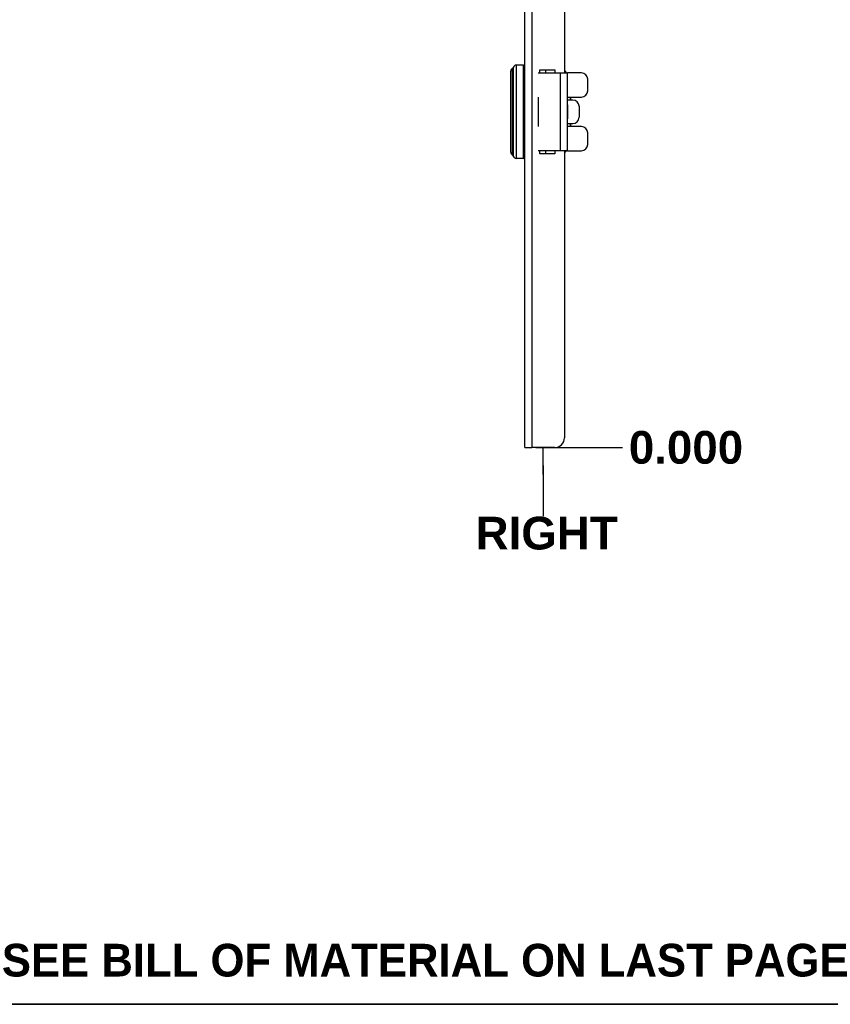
# Model space of a CAD drawing. Header units: inches. Extents: x 0.1 to 81.1, y -11 to 52.7.
# Tile 16 of 31: x 48 to 62.5, y 1.2 to 18.8. Entities that reach past the tile are written whole.
import ezdxf

# ---------------------------------------------------------------- set-up
doc = ezdxf.new("R2010")
doc.units = ezdxf.units.IN
doc.header["$LTSCALE"] = 4.869794
doc.header["$MEASUREMENT"] = 0
doc.layers.get('0').update_dxf_attribs({"lineweight": 25})
for name, color, linetype, lineweight in [('Dimensions(ANSI)', 7, 'Continuous', 25), ('Sketch Geometry(ANSI)', 7, 'Continuous', 25), ('Symbols(ANSI)', 7, 'Continuous', 25), ('Visible Edges(ANSI)', 7, 'Continuous', 25), ('Visible Tangent Edges(ANSI)', 7, 'Continuous', 25)]:
    doc.layers.add(name, color=color, linetype=linetype, lineweight=lineweight)
doc.styles.add('Current-ANSI', font='arial.ttf')
doc.styles.add('Dimension-ANSI', font='arialbd.ttf')
doc.dimstyles.new('INCH-ANSI', dxfattribs={"dimscale": 4.869794, "dimtxt": 0.12, "dimasz": 0.098425, "dimexe": 0.04, "dimexo": 0.04, "dimgap": 0.031496, "dimtad": 0, "dimtih": 1, "dimtoh": 1, "dimdec": 3, "dimrnd": 1e-08, "dimzin": 0, "dimdsep": 46, "dimtxsty": 'Dimension-ANSI', "dimcen": 0.09, "dimdle": 0.312, "dimclrd": 179, "dimclre": 179, "dimclrt": 7, "dimadec": 1, "dimazin": 0, "dimtfac": 1, "dimtdec": 3, "dimtofl": 0, "dimtmove": 0, "dimatfit": 3, "dimfxl": 1, "dimtolj": 1, "dimtzin": 4, "dimlwd": 25, "dimlwe": 25, "dimarcsym": 0})

# ---------------------------------------------------------------- blocks, each defined once
blk = doc.blocks.new('Datum Identifier17')
at = {"layer": 'Symbols(ANSI)', "color": 7, "linetype": 'Continuous', "lineweight": 25}
for p, q in [((11.7704, 2.1992), (11.7704, 2.2976)), ((11.7704, 2.1992), (11.7704, 2.2318)), ((11.7704, 2.2318), (11.7704, 2.046))]:
    blk.add_line(p, q, dxfattribs=at)
at = {"layer": 'Symbols(ANSI)', "color": 7, "insert": (11.5225, 1.922), "char_height": 0.12, "attachment_point": 7, "style": 'Dimension-ANSI'}
blk.add_mtext('RIGHT', dxfattribs=at)
blk = doc.blocks.new('*D19')
at = {"layer": 'Defpoints', "color": 0, "linetype": 'Continuous', "transparency": 16777216}
for p in [(56.994, 11.189), (56.994, 11.189), (58.735, 11.189)]:
    blk.add_point(p, dxfattribs=at)
at = {"layer": 'Dimensions(ANSI)', "color": 179, "linetype": 'Continuous', "lineweight": 25, "true_color": 0x262658, "transparency": 16777216}
blk.add_line((57.189, 11.189), (58.735, 11.189), dxfattribs=at)
at = {"layer": 'Dimensions(ANSI)', "color": 7, "linetype": 'Continuous', "lineweight": 25, "transparency": 16777216, "insert": (59.872, 11.189), "char_height": 0.5844, "attachment_point": 5, "style": 'Dimension-ANSI'}
blk.add_mtext('\\A1;0.000', dxfattribs=at)
blk = doc.blocks.new('*D20')
at = {"layer": 'Defpoints', "color": 0, "linetype": 'Continuous', "transparency": 16777216}
for p in [(57.7, 45.075), (58.735, 45.075), (56.994, 11.189)]:
    blk.add_point(p, dxfattribs=at)
at = {"layer": 'Dimensions(ANSI)', "color": 179, "linetype": 'Continuous', "lineweight": 25, "true_color": 0x262658, "transparency": 16777216}
blk.add_line((57.895, 45.075), (58.735, 45.075), dxfattribs=at)
at = {"layer": 'Dimensions(ANSI)', "color": 7, "linetype": 'Continuous', "lineweight": 25, "transparency": 16777216, "insert": (60.106, 45.075), "char_height": 0.5844, "attachment_point": 5, "style": 'Dimension-ANSI'}
blk.add_mtext('\\A1;24.000', dxfattribs=at)
blk = doc.blocks.new('Borders 8_EXM - B (Inch)')
at = {"layer": 'Sketch Geometry(ANSI)', "linetype": 'Continuous', "lineweight": 35}
blk.add_line((0.3979, 0.2545), (16.3979, 0.2545), dxfattribs=at)
at = {"layer": 'Symbols(ANSI)', "color": 7, "style": 'Current-ANSI'}
blk.add_attdef('FILENAME_AND_PATH_001', (6.1601, 10.7181), '', height=0.09, dxfattribs=at)

msp = doc.modelspace()

# ---------------------------------------------------------------- linework, layer by layer
at = {"layer": 'Visible Edges(ANSI)'}
for p, q in [((56.994, 11.1888), (56.994, 45.0748)), ((57.6999, 38.3793), (57.6999, 17.8843)), ((56.9662, 18.0233), (56.8383, 18.0233)), ((56.7383, 16.4657), (56.7383, 17.9132)), ((57.2277, 17.8843), (57.6303, 17.8843)), ((57.2623, 17.9392), (57.5305, 17.9392)), ((57.2623, 17.8843), (57.2623, 17.9392)), ((57.5305, 17.9392), (57.5305, 17.8843)), ((57.6303, 17.8843), (57.7525, 17.8843)), ((58.0055, 17.8843), (57.7525, 17.8843)), ((57.7526, 16.4949), (57.7526, 17.8841)), ((58.1167, 17.5647), (58.1167, 17.7731)), ((57.2279, 17.4535), (57.2277, 17.4535)), ((57.2279, 17.4535), (57.2279, 17.3993)), ((57.7526, 17.4535), (58.0055, 17.4535)), ((57.8126, 17.3993), (57.8126, 17.4535)), ((57.2278, 17.3993), (57.2279, 17.3993)), ((57.8501, 17.3993), (57.7526, 17.3993)), ((57.7526, 17.3146), (57.7559, 17.3146)), ((57.961, 17.2882), (57.961, 17.0908)), ((57.2277, 16.9254), (57.2279, 16.9254)), ((57.2279, 16.9796), (57.2278, 16.9796)), ((57.2279, 16.9796), (57.2279, 16.9254)), ((57.7559, 17.0644), (57.7526, 17.0644)), ((57.7526, 16.9796), (57.8501, 16.9796)), ((58.0055, 16.9254), (57.7526, 16.9254)), ((57.8126, 16.9254), (57.8126, 16.9796)), ((58.1167, 16.6058), (58.1167, 16.8143)), ((57.6303, 16.4946), (57.2277, 16.4946)), ((57.2623, 16.4398), (57.2623, 16.4946)), ((57.5305, 16.4398), (57.2623, 16.4398)), ((57.5305, 16.4946), (57.5305, 16.4398)), ((57.7525, 16.4946), (57.6303, 16.4946)), ((57.6999, 16.4946), (57.6999, 11.3653)), ((57.7525, 16.4946), (58.0055, 16.4946)), ((56.9662, 16.3557), (56.8383, 16.3557)), ((56.994, 11.1888), (57.1154, 11.1888)), ((57.5235, 11.1888), (57.1154, 11.1888))]:
    msp.add_line(p, q, dxfattribs=at)
at = {"layer": 'Visible Edges(ANSI)', "flags": 128}
for points in [[(57.7525, 17.8843), (57.7525, 17.8843), (57.7525, 17.8843), (57.7525, 17.8843), (57.7525, 17.8843), (57.7525, 17.8843), (57.7525, 17.8843), (57.7525, 17.8843), (57.7525, 17.8843), (57.7525, 17.8843), (57.7525, 17.8843), (57.7526, 17.8843), (57.7526, 17.8843), (57.7526, 17.8843), (57.7526, 17.8842), (57.7526, 17.8842), (57.7526, 17.8842), (57.7526, 17.8842), (57.7526, 17.8842), (57.7526, 17.8842), (57.7526, 17.8841), (57.7526, 17.8841), (57.7526, 17.8841), (57.7526, 17.8841), (57.7526, 17.8841)], [(57.7526, 16.4949), (57.7526, 16.4949), (57.7526, 16.4949), (57.7526, 16.4948), (57.7526, 16.4948), (57.7526, 16.4948), (57.7526, 16.4948), (57.7526, 16.4948), (57.7526, 16.4948), (57.7526, 16.4947), (57.7526, 16.4947), (57.7526, 16.4947), (57.7526, 16.4947), (57.7526, 16.4947), (57.7525, 16.4947), (57.7525, 16.4947), (57.7525, 16.4947), (57.7525, 16.4947), (57.7525, 16.4947), (57.7525, 16.4947), (57.7525, 16.4946), (57.7525, 16.4946), (57.7525, 16.4946), (57.7525, 16.4946), (57.7525, 16.4946)]]:
    msp.add_lwpolyline(points, dxfattribs=at)
at = {"layer": 'Visible Edges(ANSI)'}
for centre, radius, start, end in [((56.7939, 17.9132), 0.0556, 115.8305, 180), ((56.7575, 17.9883), 0.0278, 295.8305, 345.70646), ((56.8383, 17.9677), 0.0556, 90, 165.70646), ((56.9662, 17.9955), 0.0278, 0, 90), ((57.3679, 17.6342), 0.4447, 34.22887, 41.70329), ((58.0055, 17.7731), 0.1112, 0, 90), ((58.0055, 17.5647), 0.1112, 270, 0), ((58.0055, 16.8143), 0.1112, 0, 90), ((58.0055, 16.6058), 0.1112, 270, 0), ((56.7939, 16.4657), 0.0556, 180, 244.1695), ((56.7575, 16.3907), 0.0278, 14.29354, 64.1695), ((56.8383, 16.4113), 0.0556, 194.29354, 270), ((56.9662, 16.3835), 0.0278, 270, 0), ((57.7042, 16.4755), 0.0139, 252.01307, 321.31968), ((57.3679, 16.7448), 0.4447, 321.31968, 325.77113), ((57.5235, 11.3653), 0.1765, 270, 0)]:
    msp.add_arc(centre, radius, start, end, dxfattribs=at)
for centre, major_axis, start_param, end_param in [((57.8501, 17.2882), (0, 0.1112), 4.712389, 6.2831853), ((57.8501, 17.0908), (0, -0.1112), 0, 1.5707963)]:
    msp.add_ellipse(centre, major_axis=major_axis, ratio=0.9975641, start_param=start_param, end_param=end_param, dxfattribs=at)
at = {"layer": 'Visible Tangent Edges(ANSI)'}
for p, q in [((57.1154, 45.0748), (57.1154, 11.1888)), ((56.7697, 16.4157), (56.7697, 17.9633)), ((56.7845, 17.9814), (56.7845, 16.3975)), ((56.8383, 18.0233), (56.8383, 16.3557)), ((56.9662, 16.3557), (56.9662, 18.0233)), ((57.3679, 17.8843), (57.3679, 17.9392)), ((57.6303, 16.4946), (57.6303, 17.8843)), ((57.2279, 17.3993), (57.2279, 16.9796)), ((57.7559, 17.3146), (57.7559, 17.0644)), ((57.3679, 16.4398), (57.3679, 16.4946)), ((57.7151, 16.4946), (57.7151, 16.4669))]:
    msp.add_line(p, q, dxfattribs=at)
at = {"layer": 'Visible Tangent Edges(ANSI)', "flags": 128}
for points in [[(57.7982, 17.4535), (57.7983, 17.4513), (57.7984, 17.449), (57.7985, 17.4468), (57.7986, 17.4445), (57.7986, 17.4422), (57.7987, 17.44), (57.7988, 17.4377), (57.7989, 17.4355), (57.7989, 17.4332), (57.799, 17.4309), (57.7991, 17.4287), (57.7991, 17.4264), (57.7992, 17.4242), (57.7992, 17.4219), (57.7993, 17.4197), (57.7993, 17.4174), (57.7993, 17.4151), (57.7994, 17.4129), (57.7994, 17.4106), (57.7994, 17.4084), (57.7995, 17.4061), (57.7995, 17.4038), (57.7995, 17.4016), (57.7995, 17.3993)], [(57.8126, 17.3993), (57.8126, 17.4016), (57.8125, 17.4038), (57.8125, 17.4061), (57.8125, 17.4083), (57.8125, 17.4106), (57.8124, 17.4129), (57.8124, 17.4151), (57.8124, 17.4174), (57.8123, 17.4196), (57.8123, 17.4219), (57.8122, 17.4241), (57.8122, 17.4264), (57.8121, 17.4287), (57.8121, 17.4309), (57.812, 17.4332), (57.8119, 17.4354), (57.8119, 17.4377), (57.8118, 17.44), (57.8117, 17.4422), (57.8116, 17.4445), (57.8115, 17.4467), (57.8114, 17.449), (57.8114, 17.4513), (57.8113, 17.4535)], [(57.7995, 16.9796), (57.7995, 16.9774), (57.7995, 16.9751), (57.7995, 16.9729), (57.7994, 16.9706), (57.7994, 16.9683), (57.7994, 16.9661), (57.7993, 16.9638), (57.7993, 16.9616), (57.7993, 16.9593), (57.7992, 16.9571), (57.7992, 16.9548), (57.7991, 16.9525), (57.7991, 16.9503), (57.799, 16.948), (57.7989, 16.9458), (57.7989, 16.9435), (57.7988, 16.9412), (57.7987, 16.939), (57.7986, 16.9367), (57.7986, 16.9345), (57.7985, 16.9322), (57.7984, 16.93), (57.7983, 16.9277), (57.7982, 16.9254)], [(57.8113, 16.9254), (57.8114, 16.9277), (57.8114, 16.93), (57.8115, 16.9322), (57.8116, 16.9345), (57.8117, 16.9367), (57.8118, 16.939), (57.8119, 16.9413), (57.8119, 16.9435), (57.812, 16.9458), (57.8121, 16.948), (57.8121, 16.9503), (57.8122, 16.9526), (57.8122, 16.9548), (57.8123, 16.9571), (57.8123, 16.9593), (57.8124, 16.9616), (57.8124, 16.9638), (57.8124, 16.9661), (57.8125, 16.9684), (57.8125, 16.9706), (57.8125, 16.9729), (57.8125, 16.9751), (57.8126, 16.9774), (57.8126, 16.9796)]]:
    msp.add_lwpolyline(points, dxfattribs=at)

# ---------------------------------------------------------------- block references
at = {"xscale": 4.869794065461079, "yscale": 4.869794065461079, "zscale": 4.869794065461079}
msp.add_blockref('Borders 8_EXM - B (Inch)', (0, 0), dxfattribs=at)
at = {"layer": 'Symbols(ANSI)', "xscale": 4.869794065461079, "yscale": 4.869794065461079, "zscale": 4.869794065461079}
msp.add_blockref('Datum Identifier17', (0, 0), dxfattribs=at)

# ---------------------------------------------------------------- texts
at = {"layer": 'Symbols(ANSI)', "color": 7, "insert": (55.1193, 2.0241), "char_height": 0.584375, "width": 15.832473, "attachment_point": 5, "style": 'Dimension-ANSI'}
msp.add_mtext('\\fArial|b1|i0;SEE BILL OF MATERIAL ON LAST PAGE', dxfattribs=at)

# ---------------------------------------------------------------- dimensions: what is measured, and where the dimension line sits
at = {"layer": 'Dimensions(ANSI)', "color": 179, "linetype": 'Continuous', "lineweight": 25, "true_color": 0x262658}
for feature_location, offset, origin, picture, middle in [((57.6999, 45.0748), (1.0348, 0), (56.994, 11.1888), '*D20', (60.1063, 45.0748)), ((56.9939893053, 11.1888376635), (1.7407946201, 0), (56.9939893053, 11.1888376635), '*D19', (59.8723533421, 11.1888376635))]:
    dim = msp.add_ordinate_dim(feature_location=feature_location, offset=offset, dtype=0, origin=origin, dimstyle='INCH-ANSI', override={"dimgap": 0.031496, "dimtad": 0, "dimdec": 3, "dimlfac": 0.708257, "dimtol": 0, "dimlim": 0, "dimtp": 0, "dimtm": 0, "dimtdec": 3}, dxfattribs=at)
    dim.commit()
    dim.dimension.update_dxf_attribs({"geometry": picture, "text_midpoint": middle})

doc.saveas('drawing.dxf')
